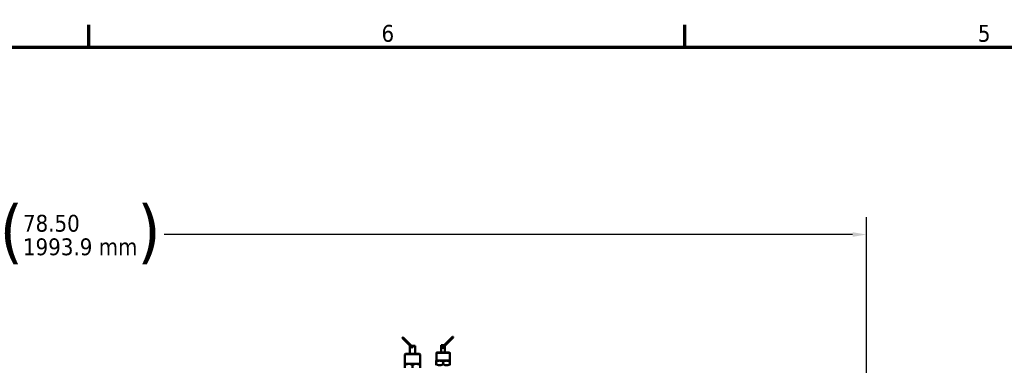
# Model space of a CAD drawing. Header units: inches. Extents: x 1 to 237, y 4 to 150.
# Tile 72 of 209: x 56 to 105, y 131 to 148. Entities that reach past the tile are written whole.
import ezdxf

# ---------------------------------------------------------------- set-up
doc = ezdxf.new("R2010")
doc.units = ezdxf.units.IN
doc.header["$LTSCALE"] = 7
doc.header["$MEASUREMENT"] = 0
for name, color, linetype, lineweight in [('Border (ANSI)', 7, 'Continuous', 70), ('Dimension (ANSI)', 7, 'Continuous', 25), ('Visible (ANSI)', 7, 'Continuous', 50), ('Visible Narrow (ANSI)', 7, 'Continuous', 35)]:
    doc.layers.add(name, color=color, linetype=linetype, lineweight=lineweight)
doc.styles.add('Dimension Text', font='tahoma.ttf')
doc.dimstyles.new('Dual Dimension', dxfattribs={"dimscale": 7, "dimtxt": 0.12, "dimasz": 0.098425, "dimexe": 0.125, "dimexo": 0.0625, "dimgap": 0.031496, "dimtad": 0, "dimtih": 1, "dimtoh": 1, "dimrnd": 1e-08, "dimzin": 4, "dimdsep": 46, "dimtxsty": 'Dimension Text', "dimcen": 0.09, "dimdle": 0.393701, "dimclrd": 256, "dimclre": 256, "dimclrt": 256, "dimadec": 0, "dimazin": 1, "dimtfac": 1, "dimtofl": 0, "dimtmove": 0, "dimatfit": 3, "dimfxl": 1, "dimtolj": 1, "dimtzin": 4, "dimlwd": -1, "dimlwe": -1, "dimarcsym": 0})

# ---------------------------------------------------------------- blocks, each defined once
blk = doc.blocks.new('Borders Default Border')
at = {"layer": 'Border (ANSI)'}
for p, q in [((8.5, 21), (8.5, 21.16)), ((12.75, 21), (12.75, 21.16))]:
    blk.add_line(p, q, dxfattribs=at)
at = {"layer": 'Border (ANSI)', "flags": 128}
blk.add_lwpolyline([(0.5, 1), (0.5, 21), (33.5, 21), (33.5, 1), (0.5, 1)], dxfattribs=at)
at = {"layer": 'Border (ANSI)', "char_height": 0.12, "attachment_point": 7, "style": 'Dimension Text'}
for s, insert in [('6', (10.5867, 21.0375)), ('5', (14.8399, 21.0375))]:
    blk.add_mtext(s, dxfattribs=dict(at, insert=insert))
blk = doc.blocks.new('*D10')
at = {"layer": 'Defpoints', "color": 0, "transparency": 16777216}
for p in [(19.813, 137.654), (19.813, 124.977), (98.315, 114.654)]:
    blk.add_point(p, dxfattribs=at)
at = {"layer": 'Dimension (ANSI)', "transparency": 16777216}
for p, q in [((19.813, 125.415), (19.813, 138.529)), ((98.315, 115.092), (98.315, 138.529)), ((20.502, 137.654), (54.873, 137.654)), ((97.626, 137.654), (63.254, 137.654))]:
    blk.add_line(p, q, dxfattribs=at)
for points in [[(20.502, 137.769), (20.502, 137.54), (19.813, 137.654)], [(97.626, 137.769), (97.626, 137.54), (98.315, 137.654)]]:
    blk.add_solid(points, dxfattribs=at)
at = {"layer": 'Dimension (ANSI)', "transparency": 16777216, "insert": (59.064, 137.654), "char_height": 0.84, "attachment_point": 5, "style": 'Dimension Text'}
blk.add_mtext('\\A1;{\\H3.0x;(}\\S78.50^ 1993.9 mm;{\\H3.0x;)}', dxfattribs=at)

msp = doc.modelspace()

# ---------------------------------------------------------------- linework, layer by layer
at = {"layer": 'Visible (ANSI)'}
for p, q in [((75.157, 132.477), (75.618, 132.016)), ((75.652, 132.053), (75.192, 132.512)), ((77.645, 132.545), (77.164, 132.065)), ((77.2, 132.029), (77.681, 132.51)), ((75.53, 132.104), (75.515, 132.104)), ((75.515, 131.694), (75.515, 132.104)), ((75.795, 132.104), (75.601, 132.104)), ((75.795, 131.694), (75.795, 132.104)), ((76.847, 131.367), (76.847, 131.737)), ((77.487, 131.767), (76.877, 131.767)), ((77.237, 132.137), (77.089, 132.137)), ((77.089, 131.767), (77.089, 132.137)), ((77.276, 131.767), (77.276, 132.105)), ((77.517, 131.367), (77.517, 131.737)), ((75.28, 131.199), (75.28, 131.664)), ((75.31, 131.694), (76, 131.694)), ((76.03, 131.199), (76.03, 131.664)), ((76.847, 131.367), (76.838, 131.358)), ((76.838, 131.305), (76.838, 131.358)), ((76.838, 131.179), (76.838, 131.305)), ((77.517, 131.367), (76.847, 131.367)), ((77.182, 131.179), (77.182, 131.305)), ((77.517, 131.367), (77.526, 131.358)), ((77.526, 131.358), (77.526, 131.305)), ((77.526, 131.179), (77.526, 131.305)), ((75.28, 131.199), (75.468, 131.199)), ((75.28, 131.141), (75.28, 131.007)), ((75.468, 131.199), (75.843, 131.199)), ((75.655, 131.141), (75.655, 131.007)), ((75.843, 131.199), (76.03, 131.199)), ((76.03, 131.141), (76.03, 131.007)), ((76.838, 131.179), (76.838, 131.126)), ((77.526, 131.126), (77.526, 131.179))]:
    msp.add_line(p, q, dxfattribs=at)
for centre, radius, start, end in [((75.174, 132.495), 0.025, 45, 225), ((77.663, 132.528), 0.025, 315, 135), ((76.877, 131.737), 0.03, 90, 180), ((77.182, 132.047), 0.025, 135, 315), ((77.487, 131.737), 0.03, 0, 90), ((75.31, 131.664), 0.03, 90, 180), ((76, 131.664), 0.03, 0, 90)]:
    msp.add_arc(centre, radius, start, end, dxfattribs=at)
for points, knots in [([(75.652, 132.053), (75.653, 132.051), (75.655, 132.049), (75.658, 132.043), (75.659, 132.04), (75.66, 132.033), (75.66, 132.03), (75.659, 132.024), (75.658, 132.023), (75.656, 132.019), (75.655, 132.017), (75.653, 132.016), (75.651, 132.014), (75.648, 132.012), (75.643, 132.01), (75.639, 132.009), (75.633, 132.009), (75.63, 132.009), (75.624, 132.011), (75.621, 132.013), (75.618, 132.016), (75.618, 132.016), (75.618, 132.016)], [0.3075928, 0.3075928, 0.3075928, 0.3075928, 0.3278237, 0.3278237, 0.3559936, 0.3559936, 0.3813329, 0.3813329, 0.3967389, 0.3967389, 0.4120177, 0.4120177, 0.4120177, 0.4357562, 0.4357562, 0.4603255, 0.4603255, 0.4854971, 0.4854971, 0.5110343, 0.5110343, 0.5130077, 0.5130077, 0.5130077, 0.5130077]), ([(77.232, 132.047), (77.232, 132.041), (77.231, 132.034), (77.226, 132.022), (77.222, 132.016), (77.213, 132.007), (77.208, 132.003), (77.195, 131.998), (77.189, 131.997), (77.176, 131.997), (77.169, 131.998), (77.157, 132.003), (77.151, 132.007), (77.142, 132.016), (77.139, 132.022), (77.133, 132.034), (77.132, 132.041), (77.132, 132.047), (77.132, 132.053), (77.133, 132.06), (77.139, 132.072), (77.142, 132.078), (77.151, 132.087), (77.157, 132.091), (77.169, 132.096), (77.176, 132.097), (77.186, 132.097), (77.191, 132.096), (77.195, 132.095)], [-0.3918707, -0.3918707, -0.3918707, -0.3918707, -0.3427956, -0.3427956, -0.2937205, -0.2937205, -0.2448279, -0.2448279, -0.1959354, -0.1959354, -0.1470428, -0.1470428, -0.0981502, -0.0981502, -0.0490751, -0.0490751, 0, 0, 0, 0.0490751, 0.0490751, 0.0981502, 0.0981502, 0.1470428, 0.1470428, 0.1959354, 0.1959354, 0.2283593, 0.2283593, 0.2283593, 0.2283593])]:
    msp.add_open_spline(points, degree=3, knots=knots, dxfattribs=at)
msp.add_open_spline([(77.23, 132.06), (77.232, 132.056), (77.232, 132.051), (77.232, 132.047)], degree=3, dxfattribs=at)
for points, weights in [([(77.182, 131.305), (77.01, 131.404), (76.838, 131.305)], [1.29460609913, 1.49488235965, 1.29460609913]), ([(77.526, 131.305), (77.354, 131.404), (77.182, 131.305)], [1.29460609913, 1.49488235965, 1.29460609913]), ([(75.28, 131.141), (75.28, 131.199), (75.28, 131.199)], [1, 1.0379548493, 1]), ([(75.468, 131.199), (75.381, 131.199), (75.28, 131.141)], [1, 1.0379548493, 1]), ([(75.655, 131.141), (75.555, 131.199), (75.468, 131.199)], [1, 1.0379548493, 1]), ([(75.843, 131.199), (75.756, 131.199), (75.655, 131.141)], [1, 1.0379548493, 1]), ([(76.03, 131.141), (75.93, 131.199), (75.843, 131.199)], [1, 1.0379548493, 1]), ([(76.03, 131.199), (76.03, 131.199), (76.03, 131.141)], [1, 1.0379548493, 1]), ([(77.182, 131.179), (77.01, 131.08), (76.838, 131.179)], [1.35649527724, 1.56634582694, 1.35649527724]), ([(77.526, 131.179), (77.354, 131.08), (77.182, 131.179)], [1.35649527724, 1.56634582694, 1.35649527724])]:
    msp.add_rational_spline(points, weights, degree=2, dxfattribs=at)
at = {"layer": 'Visible Narrow (ANSI)'}
for p, q in [((77.517, 131.737), (76.847, 131.737)), ((76.03, 131.664), (75.28, 131.664))]:
    msp.add_line(p, q, dxfattribs=at)

# ---------------------------------------------------------------- block references
at = {"xscale": 7, "yscale": 7, "zscale": 7}
msp.add_blockref('Borders Default Border', (0, 0), dxfattribs=at)

# ---------------------------------------------------------------- dimensions: what is measured, and where the dimension line sits
at = {"layer": 'Dimension (ANSI)'}
dim = msp.add_linear_dim(base=(19.813, 137.654), p1=(98.315, 114.654), p2=(19.813, 124.977), text='{\\H3.0x;(}\\S<>^ 1993.9 mm;{\\H3.0x;)}', dimstyle='Dual Dimension', override={"dimgap": 0.031496, "dimtih": 0, "dimtoh": 0, "dimdec": 2, "dimpost": '\\X', "dimtol": 0, "dimlim": 0, "dimtp": 0, "dimtm": 0, "dimtdec": 2, "dimatfit": 1}, dxfattribs=at)
dim.commit()
dim.dimension.update_dxf_attribs({"geometry": '*D10', "text_midpoint": (59.064, 137.654), "dimtype": 160})

doc.saveas('drawing.dxf')
